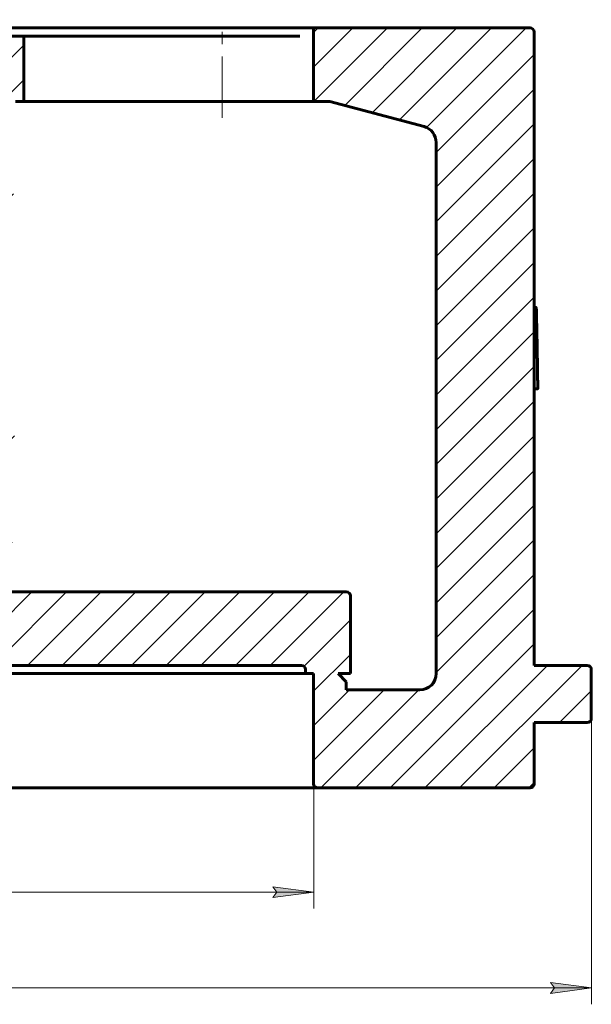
# Model space of a CAD drawing. Header units: millimetres. Extents: x 0 to 420, y 0 to 297.
# Tile 5 of 6: x 247 to 317, y 100 to 221. Entities that reach past the tile are written whole.
import ezdxf

# ---------------------------------------------------------------- set-up
doc = ezdxf.new("R2010")
doc.units = ezdxf.units.MM
for name, pattern in [('K5LT_AXLED', [12, 7.5, -1.5, 1.5, -1.5]), ('K5LT_BASIC', [0]), ('K5LT_THIN', [0])]:
    doc.linetypes.add(name, pattern=pattern)
doc.layers.add('Системный слой', color=7, linetype='Continuous')
doc.layers.add('Системный слой (1)', color=7, linetype='Continuous', true_color=0x6c6c6c)
doc.styles.add('KDIMTEXTSTYLE', font='GOST_AU.SHX', dxfattribs={"width": 0.96, "oblique": 15, "height": 5})
doc.styles.add('KTEXTSTYLE', font='GOST_AU.SHX', dxfattribs={"width": 0.96, "height": 5})
doc.dimstyles.new('KDIMSTYLE (1.00)', dxfattribs={"dimtxt": 5, "dimasz": 1, "dimexe": 2, "dimexo": 0, "dimgap": 1, "dimtad": 1, "dimtxsty": 'KDIMTEXTSTYLE', "dimsah": 1, "dimcen": 0, "dimdle": 1, "dimadec": 0, "dimazin": 0, "dimtfac": 0.667, "dimtmove": 0, "dimatfit": 3, "dimfxl": 1, "dimtvp": 1, "dimtolj": 1, "dimtzin": 0, "dimarcsym": 0})

# ---------------------------------------------------------------- blocks, each defined once
blk = doc.blocks.new('D0')
at = {"layer": 'Системный слой (1)'}
for points in [[(112.68, 102.12), (117.68, 102.78), (117.18, 102.12), (117.68, 101.46)], [(311.68, 101.46), (316.68, 102.12), (311.68, 102.78), (312.18, 102.12)]]:
    blk.add_hatch(color=7, dxfattribs=at).paths.add_polyline_path(points)
at = {"layer": 'Системный слой (1)', "color": 7, "linetype": 'K5LT_THIN', "lineweight": 18, "true_color": 0xffffff}
for p, q in [((112.68, 138.09), (112.68, 100.12)), ((316.68, 138.09), (316.68, 100.12)), ((112.68, 102.12), (117.68, 102.78)), ((117.68, 102.78), (117.18, 102.12)), ((312.18, 102.12), (311.68, 102.78)), ((311.68, 102.78), (316.68, 102.12)), ((117.68, 101.46), (112.68, 102.12)), ((112.68, 102.12), (316.68, 102.12)), ((117.18, 102.12), (117.68, 101.46)), ((316.68, 102.12), (311.68, 101.46)), ((311.68, 101.46), (312.18, 102.12))]:
    blk.add_line(p, q, dxfattribs=at)
blk.add_wipeout([(207.42, 103.12), (207.42, 110.5), (221.36, 110.5), (221.36, 103.12)]).dxf.layer = 'Системный слой (1)'
at = {"layer": 'Системный слой (1)', "color": 7, "char_height": 5, "attachment_point": 1, "style": 'KTEXTSTYLE'}
for s, insert in [('\\H5.0;\\W1.000;\\Q15;\\Q15;\\W0.965;∅', (207.42, 109.71)), ('\\H5.0;\\W1.000;\\Q15;\\Q15;\\W0.965;204', (210.72, 109.71))]:
    blk.add_mtext(s, dxfattribs=dict(at, insert=insert))
blk = doc.blocks.new('KDIMARROW_01')
at = {"layer": 'Системный слой'}
blk.add_hatch(color=0, dxfattribs=at).paths.add_polyline_path([(0, 0), (-5, 0.66), (-4.5, 0), (-5, -0.66)])
at = {"layer": 'Системный слой', "color": 0, "linetype": 'K5LT_THIN', "lineweight": 18}
for p, q in [((-4.5, 0), (-5, 0.66)), ((-5, 0.66), (0, 0)), ((0, 0), (-5, -0.66)), ((-5, -0.66), (-4.5, 0))]:
    blk.add_line(p, q, dxfattribs=at)
at = {"layer": 'Системный слой (1)', "color": 0, "linetype": 'K5LT_THIN', "lineweight": 18}
blk.add_line((214.68, 173.09), (213.68, 173.09), dxfattribs=at)
blk = doc.blocks.new('D1')
at = {"layer": 'Системный слой (1)'}
for points in [[(146.68, 113.83), (151.68, 114.49), (151.18, 113.83), (151.68, 113.17)], [(282.68, 113.83), (277.68, 114.49), (278.18, 113.83), (277.68, 113.17)]]:
    blk.add_hatch(color=7, dxfattribs=at).paths.add_polyline_path(points)
at = {"layer": 'Системный слой (1)', "color": 7, "linetype": 'K5LT_THIN', "lineweight": 18, "true_color": 0xffffff}
for p, q in [((146.68, 133.84), (146.68, 111.83)), ((282.68, 133.84), (282.68, 111.83)), ((146.68, 113.83), (151.68, 114.49)), ((151.68, 114.49), (151.18, 113.83)), ((278.18, 113.83), (277.68, 114.49)), ((277.68, 114.49), (282.68, 113.83)), ((151.68, 113.17), (146.68, 113.83)), ((146.68, 113.83), (282.68, 113.83)), ((151.18, 113.83), (151.68, 113.17)), ((282.68, 113.83), (277.68, 113.17)), ((277.68, 113.17), (278.18, 113.83))]:
    blk.add_line(p, q, dxfattribs=at)
blk.add_wipeout([(207.95, 114.83), (207.95, 122.21), (220.87, 122.21), (220.87, 114.83)]).dxf.layer = 'Системный слой (1)'
at = {"layer": 'Системный слой (1)', "color": 7, "char_height": 5, "attachment_point": 1, "style": 'KTEXTSTYLE'}
for s, insert in [('\\H5.0;\\W1.000;\\Q15;\\Q15;\\W0.965;∅', (207.95, 121.42)), ('\\H5.0;\\W1.000;\\Q15;\\Q15;\\W0.965;136', (211.25, 121.42))]:
    blk.add_mtext(s, dxfattribs=dict(at, insert=insert))

msp = doc.modelspace()

# ---------------------------------------------------------------- hatches: boundary and pattern name
at = {"layer": 'Системный слой (1)'}
h = msp.add_hatch(dxfattribs=at)
h.set_pattern_fill('', angle=45, style=0, pattern_type=0)
h.set_pattern_definition([(45, (0, 0), (-2.12132, 2.12132), [])])
h.paths.add_polyline_path([(183.177, 150.589), (142.677, 150.589), (142.323, 150.443), (142.177, 150.089), (142.177, 140.589), (143.677, 140.589), (142.677, 139.589), (142.677, 138.589), (133.677, 138.589), (132.263, 139.175), (131.677, 140.589), (131.677, 205.571), (132.263, 206.985), (133.159, 207.503), (144.677, 210.589), (146.677, 210.589), (146.677, 219.589), (120.177, 219.589), (119.823, 219.443), (119.677, 219.089), (119.677, 141.589), (113.177, 141.589), (112.823, 141.443), (112.677, 141.089), (112.677, 135.089), (112.823, 134.735), (113.177, 134.589), (119.677, 134.589), (119.677, 127.089), (119.823, 126.735), (120.177, 126.589), (146.177, 126.589), (146.531, 126.735), (146.677, 127.089), (146.677, 140.589), (147.677, 140.589), (147.677, 141.089), (147.823, 141.443), (148.177, 141.589), (281.177, 141.589), (281.531, 141.443), (281.677, 141.089), (281.677, 140.589), (282.677, 140.589), (282.677, 127.089), (282.823, 126.735), (283.177, 126.589), (309.177, 126.589), (309.531, 126.735), (309.677, 127.089), (309.677, 134.589), (316.177, 134.589), (316.531, 134.735), (316.677, 135.089), (316.677, 141.089), (316.531, 141.443), (316.177, 141.589), (309.677, 141.589), (309.677, 219.089), (309.531, 219.443), (309.177, 219.589), (282.677, 219.589), (282.677, 210.589), (284.677, 210.589), (296.195, 207.503), (297.409, 206.571), (297.677, 205.571), (297.677, 140.589), (297.091, 139.175), (295.677, 138.589), (286.677, 138.589), (286.677, 139.589), (285.677, 140.589), (287.177, 140.589), (287.177, 150.089), (287.031, 150.443), (286.677, 150.589), (241.677, 150.589), (236.677, 150.589), (236.677, 157.089), (236.531, 157.443), (236.177, 157.589), (224.677, 157.589), (224.677, 208.589), (236.677, 208.589), (236.677, 210.589), (237.177, 210.589), (237.237, 209.859), (238.233, 207.692), (240.201, 206.338), (242.587, 206.182), (244.739, 207.291), (245.997, 209.327), (246.177, 210.589), (247.177, 210.589), (247.177, 218.589), (224.677, 218.589), (224.677, 217.589), (204.677, 217.589), (204.677, 218.589), (182.177, 218.589), (182.177, 210.589), (192.677, 210.589), (192.677, 208.589), (204.677, 208.589), (204.677, 157.589), (193.177, 157.589), (192.823, 157.443), (192.677, 157.089), (192.677, 150.589), (192.177, 150.589), (191.641, 152.719), (189.762, 154.577), (187.386, 155.08), (185.123, 154.294), (183.581, 152.452)])
h.paths.add_polyline_path([(241.677, 150.589), (243.54, 150.993), (245.384, 152.538), (246.169, 154.82), (245.661, 157.182), (244.002, 158.942), (241.647, 159.589), (239.296, 158.907), (237.676, 157.148), (237.186, 154.8), (237.981, 152.522), (239.887, 150.96)])
h.paths.add_polyline_path([(188.574, 201.679), (190.075, 202.281), (191.799, 204.284), (192.126, 206.762), (191.146, 208.955), (189.169, 210.334), (186.761, 210.495), (184.612, 209.384), (183.317, 207.204), (183.38, 204.754), (184.678, 202.734), (186.993, 201.641)])
h.paths.add_polyline_path([(187.677, 156.714), (190.001, 157.36), (191.658, 159.116), (192.169, 161.482), (191.392, 163.754), (189.551, 165.305), (187.172, 165.686), (184.96, 164.801), (183.427, 162.691), (183.282, 160.247), (184.396, 158.134), (186.605, 156.844)])
h.paths.add_polyline_path([(241.677, 164.464), (244.001, 165.11), (245.659, 166.868), (246.159, 169.367), (245.247, 171.703), (243.217, 173.192), (240.703, 173.357), (238.533, 172.183), (237.307, 170.039), (237.393, 167.588), (238.703, 165.587), (241.012, 164.513)])
h.paths.add_polyline_path([(187.677, 172.214), (190.001, 172.86), (191.658, 174.616), (192.169, 176.982), (191.392, 179.254), (189.551, 180.805), (187.172, 181.186), (184.96, 180.301), (183.427, 178.191), (183.282, 175.747), (184.396, 173.634), (186.605, 172.344)])
h.paths.add_polyline_path([(241.677, 179.964), (244.001, 180.61), (245.659, 182.368), (246.159, 184.867), (245.247, 187.203), (243.217, 188.692), (240.703, 188.857), (238.533, 187.683), (237.307, 185.539), (237.393, 183.088), (238.703, 181.087), (241.012, 180.013)])
h.paths.add_polyline_path([(187.677, 187.714), (190.001, 188.36), (191.658, 190.116), (192.169, 192.482), (191.392, 194.754), (189.551, 196.305), (187.172, 196.686), (184.96, 195.801), (183.427, 193.691), (183.282, 191.247), (184.396, 189.134), (186.605, 187.844)])
h.paths.add_polyline_path([(241.677, 195.464), (244.001, 196.11), (245.659, 197.868), (246.159, 200.367), (245.247, 202.703), (243.217, 204.192), (240.703, 204.357), (238.533, 203.183), (237.307, 201.039), (237.393, 198.588), (238.703, 196.587), (241.012, 195.513)])

# ---------------------------------------------------------------- linework, layer by layer
at = {"layer": 'Системный слой (1)', "color": 30, "linetype": 'K5LT_AXLED', "lineweight": 18, "true_color": 0xff8000}
msp.add_line((271.478, 208.589), (271.478, 220.589), dxfattribs=at)
at = {"layer": 'Системный слой (1)', "color": 143, "linetype": 'K5LT_BASIC', "lineweight": 60, "true_color": 0x33acca}
for p, q in [((282.677, 219.589), (146.677, 219.589)), ((282.677, 219.589), (309.177, 219.589)), ((282.677, 210.589), (282.677, 219.589)), ((224.677, 218.589), (247.177, 218.589)), ((247.177, 218.589), (247.177, 210.589)), ((247.177, 218.589), (266.598, 218.589)), ((280.998, 218.589), (266.598, 218.589)), ((309.677, 141.589), (309.677, 219.089)), ((246.177, 210.589), (247.177, 210.589)), ((266.598, 210.589), (247.177, 210.589)), ((280.998, 210.589), (266.598, 210.589)), ((282.677, 210.589), (280.998, 210.589)), ((282.677, 210.589), (284.677, 210.589)), ((284.677, 210.589), (296.195, 207.503)), ((297.677, 140.589), (297.677, 205.571)), ((309.677, 185.384), (309.914, 185.384)), ((309.677, 175.436), (310.105, 175.436)), ((241.677, 150.589), (286.677, 150.589)), ((287.177, 140.589), (287.177, 150.089)), ((281.177, 141.589), (148.177, 141.589)), ((281.677, 140.589), (281.677, 141.089)), ((309.677, 141.589), (316.177, 141.589)), ((316.677, 135.089), (316.677, 141.089)), ((281.677, 140.589), (147.677, 140.589)), ((282.677, 140.589), (281.677, 140.589)), ((282.677, 127.089), (282.677, 140.589)), ((287.177, 140.589), (285.677, 140.589)), ((285.677, 140.589), (286.677, 139.589)), ((286.677, 138.589), (286.677, 139.589)), ((286.677, 138.589), (295.677, 138.589)), ((309.677, 127.089), (309.677, 134.589)), ((316.177, 134.589), (309.677, 134.589)), ((283.177, 126.589), (146.177, 126.589)), ((309.177, 126.589), (283.177, 126.589))]:
    msp.add_line(p, q, dxfattribs=at)
for centre, radius, start, end in [((309.177, 219.089), 0.5, 0, 90), ((295.677, 205.571), 2, 0, 75), ((286.677, 150.089), 0.5, 0, 90), ((281.177, 141.089), 0.5, 0, 90), ((316.177, 141.089), 0.5, 0, 90), ((295.677, 140.589), 2, 270, 0), ((316.177, 135.089), 0.5, 270, 0), ((283.177, 127.089), 0.5, 180, 270), ((309.177, 127.089), 0.5, 270, 0)]:
    msp.add_arc(centre, radius, start, end, dxfattribs=at)
for points, knots in [([(309.948, 185.029), (309.948, 185.034), (309.948, 185.043), (309.947, 185.058), (309.947, 185.072), (309.947, 185.086), (309.946, 185.099), (309.946, 185.112), (309.945, 185.125), (309.945, 185.138), (309.944, 185.151), (309.944, 185.163), (309.943, 185.175), (309.943, 185.186), (309.942, 185.198), (309.942, 185.21), (309.941, 185.224), (309.94, 185.243), (309.938, 185.268), (309.936, 185.292), (309.934, 185.312), (309.932, 185.328), (309.93, 185.341), (309.928, 185.355), (309.925, 185.367), (309.922, 185.375), (309.92, 185.38), (309.918, 185.382), (309.917, 185.383), (309.916, 185.383), (309.916, 185.384), (309.915, 185.384), (309.914, 185.384), (309.914, 185.384)], [0, 0, 0, 0, 0.0241939, 0.0480508, 0.0716345, 0.0948679, 0.1179836, 0.1408412, 0.1635168, 0.185916, 0.2082376, 0.2302438, 0.2520311, 0.2734061, 0.2946115, 0.3175766, 0.3424695, 0.3814937, 0.4354715, 0.5025222, 0.5588301, 0.6015907, 0.6445914, 0.7016445, 0.7705723, 0.8353638, 0.8820824, 0.9128013, 0.9313232, 0.9494279, 0.9666729, 0.9835212, 1, 1, 1, 1]), ([(310.105, 175.436), (310.105, 175.436), (310.106, 175.436), (310.106, 175.436), (310.107, 175.437), (310.107, 175.438), (310.108, 175.439), (310.108, 175.44), (310.108, 175.442), (310.109, 175.443), (310.109, 175.445), (310.11, 175.448), (310.11, 175.45), (310.11, 175.453), (310.111, 175.455), (310.111, 175.458), (310.111, 175.462), (310.112, 175.468), (310.112, 175.477), (310.113, 175.49), (310.114, 175.506), (310.114, 175.525), (310.115, 175.546), (310.115, 175.572), (310.115, 175.602), (310.115, 175.636), (310.115, 175.671), (310.115, 175.704), (310.115, 175.732), (310.114, 175.753), (310.114, 175.767), (310.114, 175.777), (310.114, 175.784), (310.114, 175.789), (310.114, 175.791)], [0, 0, 0, 0, 0.0243641, 0.0478732, 0.0707073, 0.0926283, 0.1141768, 0.1349458, 0.1552301, 0.1748613, 0.1943533, 0.2130373, 0.2310875, 0.2480345, 0.2645522, 0.2812032, 0.2984325, 0.3237404, 0.3582561, 0.401645, 0.4460793, 0.4894841, 0.5334435, 0.5819786, 0.6388329, 0.7039823, 0.7714665, 0.8354379, 0.89031, 0.92967, 0.9559173, 0.9720313, 0.9867141, 1, 1, 1, 1])]:
    msp.add_open_spline(points, degree=3, knots=knots, dxfattribs=at)
msp.add_rational_spline([(310.114, 175.791), (310.076, 178.873), (310.021, 181.952), (309.948, 185.029)], [1, 0.999909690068, 0.999909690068, 1], degree=3, dxfattribs=at)

# ---------------------------------------------------------------- next in the draw order: dimensions: what is measured, and where the dimension line sits
at = {"layer": 'Системный слой (1)', "color": 7}
dim = msp.add_linear_dim(base=(112.677, 102.121), p1=(316.677, 138.089), p2=(112.677, 138.089), dimstyle='KDIMSTYLE (1.00)', override={"dimexo": 0, "dimpost": '\\H5.0;\\W0.965;\\Q15;∅<>', "dimblk1": 'KDIMARROW_01', "dimblk2": 'KDIMARROW_01', "dimse1": 0, "dimse2": 0, "dimclrt": 7, "dimtol": 1, "dimtp": 0, "dimtm": 0, "dimtdec": 5, "dimtolj": 1}, dxfattribs=at)
dim.commit()
dim.dimension.update_dxf_attribs({"geometry": 'D0', "text_midpoint": (214.677, 102.121), "dimtype": 160})

# ---------------------------------------------------------------- next in the draw order: dimensions: what is measured, and where the dimension line sits
dim = msp.add_linear_dim(base=(146.677, 113.831), p1=(282.677, 133.839), p2=(146.677, 133.839), dimstyle='KDIMSTYLE (1.00)', override={"dimexo": 0, "dimpost": '\\H5.0;\\W0.965;\\Q15;∅<>', "dimblk1": 'KDIMARROW_01', "dimblk2": 'KDIMARROW_01', "dimse1": 0, "dimse2": 0, "dimclrt": 7, "dimtol": 1, "dimtp": 0, "dimtm": 0, "dimtdec": 5, "dimtolj": 1}, dxfattribs=at)
dim.commit()
dim.dimension.update_dxf_attribs({"geometry": 'D1', "text_midpoint": (214.677, 113.831), "dimtype": 160})

doc.saveas('drawing.dxf')
